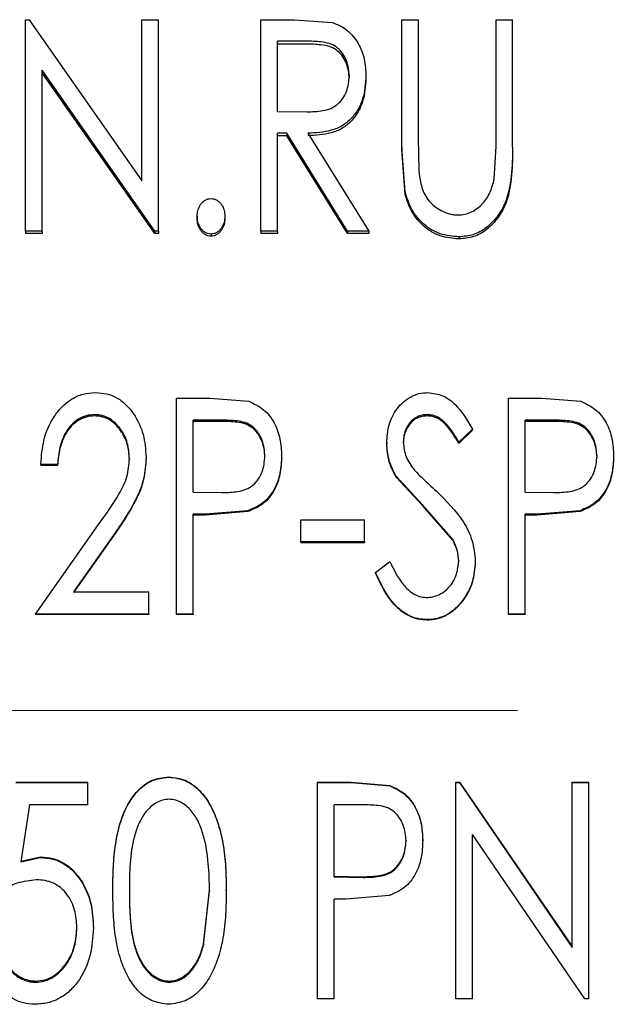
# Model space of a CAD drawing. Header units: millimetres. Extents: x 0 to 840, y 0 to 594.
# Tile 5 of 9: x 218 to 243, y 310 to 351. Entities that reach past the tile are written whole.
import ezdxf

# ---------------------------------------------------------------- set-up
doc = ezdxf.new("R2010")
doc.units = ezdxf.units.MM
doc.header["$LTSCALE"] = 2
doc.linetypes.add('CENTERX2', pattern=[20.32, 12.7, -2.54, 2.54, -2.54])

msp = doc.modelspace()

# ---------------------------------------------------------------- linework, layer by layer
at = {"color": 7, "linetype": 'Continuous', "lineweight": 25}
for p, q in [((218.114, 341.914), (218.114, 350.743)), ((218.114, 350.743), (218.26, 350.743)), ((218.26, 350.743), (222.96, 344.023)), ((222.96, 344.023), (222.96, 350.743)), ((222.96, 350.743), (223.652, 350.743)), ((223.652, 341.914), (223.652, 350.743)), ((227.922, 350.743), (229.319, 350.743)), ((227.922, 341.914), (227.922, 350.743)), ((229.319, 350.743), (230.9, 350.624)), ((233.806, 350.743), (234.499, 350.743)), ((233.806, 345.428), (233.806, 350.743)), ((234.499, 345.471), (234.499, 350.743)), ((237.729, 345.471), (237.729, 350.743)), ((237.729, 350.743), (238.422, 350.743)), ((238.422, 345.428), (238.422, 350.743)), ((229.867, 349.845), (228.614, 349.845)), ((228.614, 346.913), (228.614, 349.845)), ((229.867, 349.723), (228.614, 349.723)), ((223.496, 341.914), (218.806, 348.644)), ((218.806, 341.914), (218.806, 348.644)), ((223.496, 341.826), (218.806, 348.527)), ((231.614, 348.283), (231.614, 348.399)), ((232.306, 348.397), (232.306, 348.281)), ((228.614, 346.913), (229.838, 346.901)), ((229.003, 346.008), (228.614, 346.008)), ((228.614, 341.914), (228.614, 346.008)), ((229.003, 345.902), (228.614, 345.902)), ((229.003, 346.008), (229.003, 345.902)), ((231.54, 341.914), (229.003, 346.008)), ((231.54, 341.826), (229.003, 345.902)), ((229.885, 346.008), (232.422, 341.914)), ((234.499, 345.471), (234.499, 345.368)), ((237.657, 344.096), (237.729, 345.471)), ((233.934, 343.561), (233.806, 345.428)), ((233.806, 345.428), (233.806, 345.326)), ((233.934, 343.466), (233.806, 345.326)), ((238.422, 345.428), (238.422, 345.326)), ((233.934, 343.561), (233.934, 343.466)), ((225.268, 342.541), (225.268, 342.451)), ((226.422, 342.541), (226.422, 342.451)), ((218.806, 341.914), (218.114, 341.914)), ((218.114, 341.914), (218.114, 341.826)), ((218.806, 341.826), (218.114, 341.826)), ((218.806, 341.914), (218.806, 341.826)), ((223.496, 341.914), (223.496, 341.826)), ((223.652, 341.914), (223.496, 341.914)), ((223.652, 341.826), (223.496, 341.826)), ((223.652, 341.914), (223.652, 341.826)), ((225.845, 341.8), (225.845, 341.713)), ((228.614, 341.914), (227.922, 341.914)), ((227.922, 341.914), (227.922, 341.826)), ((228.614, 341.826), (227.922, 341.826)), ((228.614, 341.914), (228.614, 341.826)), ((231.54, 341.914), (231.54, 341.826)), ((232.422, 341.914), (231.54, 341.914)), ((232.422, 341.826), (231.54, 341.826)), ((232.422, 341.914), (232.422, 341.826)), ((236.184, 341.685), (236.184, 341.599)), ((224.402, 334.958), (225.8, 334.958)), ((224.402, 325.946), (224.402, 334.958)), ((225.8, 334.958), (227.422, 334.823)), ((238.249, 334.958), (239.646, 334.958)), ((238.249, 325.946), (238.249, 334.958)), ((239.646, 334.958), (241.268, 334.823)), ((220.991, 334.267), (220.991, 334.213)), ((226.353, 334.036), (225.095, 334.036)), ((225.095, 331.036), (225.095, 334.036)), ((226.353, 333.983), (225.095, 333.983)), ((234.857, 334.267), (234.857, 334.213)), ((240.199, 334.036), (238.941, 334.036)), ((238.941, 331.036), (238.941, 334.036)), ((240.199, 333.983), (238.941, 333.983)), ((236.749, 333.667), (236.181, 333.114)), ((236.749, 333.616), (236.181, 333.065)), ((236.749, 333.667), (236.749, 333.616)), ((233.864, 333.128), (233.864, 333.079)), ((233.172, 333.09), (233.172, 333.042)), ((236.181, 333.114), (236.181, 333.065)), ((222.441, 332.443), (222.441, 332.397)), ((223.133, 332.495), (223.133, 332.449)), ((228.095, 332.496), (228.095, 332.542)), ((228.787, 332.546), (228.787, 332.5)), ((241.941, 332.496), (241.941, 332.542)), ((242.633, 332.546), (242.633, 332.5)), ((219.441, 332.191), (218.749, 332.191)), ((218.749, 332.191), (218.749, 332.146)), ((219.441, 332.146), (218.749, 332.146)), ((219.441, 332.191), (219.441, 332.146)), ((234.684, 330.494), (233.556, 331.72)), ((233.556, 331.72), (233.556, 331.677)), ((234.684, 330.457), (233.556, 331.677)), ((225.095, 331.036), (226.299, 331.016)), ((238.941, 331.036), (240.145, 331.016)), ((227.386, 330.26), (225.598, 330.111)), ((227.386, 330.26), (227.386, 330.223)), ((235.925, 329.056), (234.684, 330.494)), ((235.925, 329.025), (234.684, 330.457)), ((241.232, 330.26), (239.444, 330.111)), ((241.232, 330.26), (241.232, 330.223)), ((225.598, 330.111), (225.095, 330.111)), ((225.095, 325.946), (225.095, 330.111)), ((225.598, 330.076), (225.095, 330.076)), ((227.386, 330.223), (225.598, 330.076)), ((229.595, 329.88), (232.249, 329.88)), ((229.595, 328.955), (229.595, 329.88)), ((232.249, 328.955), (232.249, 329.88)), ((239.444, 330.111), (238.941, 330.111)), ((238.941, 325.946), (238.941, 330.111)), ((239.444, 330.076), (238.941, 330.076)), ((241.232, 330.223), (239.444, 330.076)), ((218.518, 325.946), (221.155, 329.682)), ((221.777, 329.237), (220.108, 326.872)), ((221.777, 329.205), (220.108, 326.85)), ((235.925, 329.056), (235.925, 329.025)), ((229.595, 328.955), (229.595, 328.924)), ((232.249, 328.955), (229.595, 328.955)), ((232.249, 328.924), (229.595, 328.924)), ((232.249, 328.955), (232.249, 328.924)), ((232.71, 327.688), (233.301, 328.145)), ((236.172, 328.171), (236.172, 328.143)), ((236.864, 328.158), (236.864, 328.131)), ((232.71, 327.688), (232.71, 327.663)), ((220.108, 326.872), (223.249, 326.872)), ((223.249, 325.946), (223.249, 326.872)), ((218.518, 325.946), (218.518, 325.928)), ((223.249, 325.946), (218.518, 325.946)), ((223.249, 325.928), (218.518, 325.928)), ((223.249, 325.946), (223.249, 325.928)), ((225.095, 325.946), (224.402, 325.946)), ((224.402, 325.946), (224.402, 325.928)), ((225.095, 325.928), (224.402, 325.928)), ((225.095, 325.946), (225.095, 325.928)), ((238.249, 325.946), (238.249, 325.928)), ((238.941, 325.946), (238.249, 325.946)), ((238.941, 325.928), (238.249, 325.928)), ((238.941, 325.946), (238.941, 325.928)), ((234.852, 325.714), (234.852, 325.697)), ((224.076, 319.148), (224.076, 319.16)), ((217.71, 318.929), (220.71, 318.929)), ((217.71, 318.916), (220.71, 318.916)), ((220.71, 318.916), (220.71, 318.929)), ((220.71, 317.989), (220.71, 318.916)), ((230.287, 318.916), (230.287, 318.929)), ((230.287, 318.929), (231.684, 318.929)), ((230.287, 318.916), (231.684, 318.916)), ((230.287, 309.898), (230.287, 318.916)), ((231.684, 318.929), (233.307, 318.794)), ((231.684, 318.916), (233.307, 318.78)), ((233.307, 318.78), (233.307, 318.794)), ((236.056, 318.929), (236.202, 318.929)), ((236.056, 318.916), (236.056, 318.929)), ((236.056, 309.898), (236.056, 318.916)), ((236.056, 318.916), (236.202, 318.916)), ((236.202, 318.929), (240.902, 312.078)), ((236.202, 318.916), (236.202, 318.929)), ((236.202, 318.916), (240.902, 312.034)), ((240.902, 318.929), (241.595, 318.929)), ((240.902, 318.916), (240.902, 318.929)), ((240.902, 312.034), (240.902, 318.916)), ((240.902, 318.916), (241.595, 318.916)), ((241.595, 318.916), (241.595, 318.929)), ((241.595, 309.898), (241.595, 318.916)), ((218.271, 317.989), (217.907, 315.607)), ((220.71, 317.989), (218.271, 317.989)), ((232.238, 317.989), (230.979, 317.989)), ((230.979, 314.98), (230.979, 317.989)), ((241.438, 309.898), (236.749, 316.754)), ((236.749, 309.898), (236.749, 316.754)), ((233.979, 316.513), (233.979, 316.489)), ((234.672, 316.493), (234.672, 316.517)), ((217.907, 315.635), (218.734, 315.816)), ((217.907, 315.607), (218.734, 315.79)), ((218.734, 315.79), (218.734, 315.816)), ((230.979, 315.01), (232.184, 314.99)), ((230.979, 314.98), (232.184, 314.96)), ((221.749, 314.398), (221.749, 314.431)), ((222.441, 314.434), (222.441, 314.401)), ((225.535, 312.178), (225.787, 314.434)), ((225.535, 312.135), (225.787, 314.401)), ((225.787, 314.434), (225.787, 314.401)), ((226.479, 314.398), (226.479, 314.431)), ((231.482, 314.055), (230.979, 314.055)), ((230.979, 309.898), (230.979, 314.055)), ((233.271, 314.203), (231.482, 314.055)), ((220.249, 312.874), (220.249, 312.913)), ((220.941, 312.839), (220.941, 312.879)), ((225.535, 312.178), (225.535, 312.135)), ((218.521, 310.59), (218.521, 310.64)), ((224.098, 310.64), (224.098, 310.59)), ((230.979, 309.898), (230.287, 309.898)), ((236.749, 309.898), (236.056, 309.898)), ((241.595, 309.898), (241.438, 309.898))]:
    msp.add_line(p, q, dxfattribs=at)
at = {"color": 7, "linetype": 'CENTERX2', "lineweight": 18}
msp.add_line((401.191, 321.929), (47.611, 321.929), dxfattribs=at)
at = {"color": 7, "linetype": 'Continuous', "lineweight": 25}
for points, knots in [([(230.9, 350.624), (231.013, 350.584), (231.238, 350.504), (231.633, 350.234), (232.011, 349.769), (232.269, 349.101), (232.294, 348.632), (232.306, 348.397)], [0, 0, 0, 0, 0.126777, 0.252967, 0.502821, 0.751371, 1, 1, 1, 1]), ([(231.614, 348.399), (231.592, 348.615), (231.56, 348.939), (231.35, 349.32), (231.136, 349.569), (230.848, 349.737), (230.417, 349.832), (230.087, 349.84), (229.867, 349.845)], [0, 0, 0, 0, 0.246332, 0.370486, 0.495096, 0.620432, 0.746751, 1, 1, 1, 1]), ([(231.614, 348.283), (231.592, 348.498), (231.56, 348.821), (231.35, 349.201), (231.136, 349.448), (230.848, 349.616), (230.417, 349.71), (230.087, 349.718), (229.867, 349.723)], [0, 0, 0, 0, 0.24577, 0.369745, 0.494294, 0.619733, 0.746264, 1, 1, 1, 1]), ([(229.838, 346.901), (230.063, 346.906), (230.401, 346.914), (230.84, 347.024), (231.129, 347.199), (231.352, 347.448), (231.56, 347.843), (231.592, 348.176), (231.614, 348.399)], [0, 0, 0, 0, 0.252955, 0.379156, 0.504626, 0.627658, 0.751103, 1, 1, 1, 1]), ([(232.306, 348.397), (232.284, 348.075), (232.251, 347.592), (231.988, 347), (231.703, 346.603), (231.317, 346.297), (230.706, 346.047), (230.214, 346.023), (229.885, 346.008)], [0, 0, 0, 0, 0.24701, 0.371331, 0.4961, 0.621899, 0.74747, 1, 1, 1, 1]), ([(232.306, 348.281), (232.284, 347.961), (232.251, 347.479), (231.988, 346.89), (231.703, 346.495), (231.317, 346.19), (230.706, 345.942), (230.214, 345.918), (229.885, 345.902)], [0, 0, 0, 0, 0.2464906, 0.3706267, 0.4953144, 0.621102, 0.7469355, 1, 1, 1, 1]), ([(234.499, 345.471), (234.498, 345.275), (234.498, 345.066), (234.504, 344.774), (234.507, 344.578), (234.52, 344.394), (234.527, 344.293)], [0, 0, 0, 0, 0.499761, 0.530767, 0.743064, 1, 1, 1, 1]), ([(238.422, 345.428), (238.413, 345.024), (238.396, 344.216), (238.205, 343.197), (237.774, 342.498), (237.352, 342.05), (236.803, 341.736), (236.391, 341.702), (236.184, 341.685)], [0, 0, 0, 0, 0.249001, 0.49781, 0.622967, 0.748436, 0.874021, 1, 1, 1, 1]), ([(238.422, 345.326), (238.413, 344.923), (238.397, 344.119), (238.205, 343.104), (237.774, 342.408), (237.351, 341.961), (236.803, 341.65), (236.391, 341.616), (236.184, 341.599)], [0, 0, 0, 0, 0.248644, 0.497154, 0.622278, 0.747833, 0.873661, 1, 1, 1, 1]), ([(234.527, 344.293), (234.559, 344.08), (234.607, 343.761), (234.786, 343.368), (235.05, 343.025), (235.415, 342.776), (235.77, 342.643), (235.984, 342.604), (236.092, 342.6), (236.146, 342.598)], [0, 0, 0, 0, 0.248394, 0.373004, 0.497939, 0.747997, 0.873849, 0.936892, 1, 1, 1, 1]), ([(236.146, 342.598), (236.243, 342.604), (236.437, 342.617), (236.801, 342.754), (237.192, 343.048), (237.51, 343.54), (237.608, 343.911), (237.657, 344.096)], [0, 0, 0, 0, 0.126091, 0.251974, 0.501869, 0.751123, 1, 1, 1, 1]), ([(236.184, 341.685), (235.917, 341.708), (235.384, 341.753), (234.691, 342.185), (234.174, 342.804), (234.014, 343.309), (233.934, 343.561)], [0, 0, 0, 0, 0.251247, 0.501582, 0.751153, 1, 1, 1, 1]), ([(236.184, 341.599), (235.917, 341.622), (235.384, 341.667), (234.691, 342.096), (234.174, 342.712), (234.014, 343.215), (233.934, 343.466)], [0, 0, 0, 0, 0.251698, 0.502228, 0.751623, 1, 1, 1, 1]), ([(225.268, 342.541), (225.273, 342.628), (225.284, 342.801), (225.381, 343.002), (225.491, 343.136), (225.594, 343.218), (225.714, 343.271), (225.801, 343.278), (225.845, 343.282)], [0, 0, 0, 0, 0.248963, 0.497766, 0.629252, 0.748309, 0.873914, 1, 1, 1, 1]), ([(225.845, 343.282), (225.888, 343.278), (225.976, 343.271), (226.095, 343.218), (226.197, 343.136), (226.307, 343.001), (226.407, 342.801), (226.417, 342.628), (226.422, 342.541)], [0, 0, 0, 0, 0.126083, 0.251629, 0.371099, 0.502192, 0.751064, 1, 1, 1, 1]), ([(225.845, 341.8), (225.801, 341.803), (225.714, 341.81), (225.595, 341.865), (225.492, 341.946), (225.382, 342.081), (225.285, 342.281), (225.273, 342.454), (225.268, 342.541)], [0, 0, 0, 0, 0.125964, 0.251558, 0.371956, 0.502127, 0.751106, 1, 1, 1, 1]), ([(225.845, 341.713), (225.801, 341.716), (225.714, 341.723), (225.595, 341.778), (225.492, 341.859), (225.382, 341.993), (225.285, 342.192), (225.273, 342.365), (225.268, 342.451)], [0, 0, 0, 0, 0.126281, 0.252111, 0.372572, 0.502797, 0.751531, 1, 1, 1, 1]), ([(226.422, 342.541), (226.416, 342.454), (226.406, 342.281), (226.306, 342.082), (226.197, 341.947), (226.095, 341.865), (225.976, 341.81), (225.888, 341.803), (225.845, 341.8)], [0, 0, 0, 0, 0.248863, 0.497912, 0.627456, 0.748493, 0.87404, 1, 1, 1, 1]), ([(226.422, 342.451), (226.416, 342.365), (226.406, 342.192), (226.306, 341.994), (226.197, 341.86), (226.095, 341.778), (225.976, 341.723), (225.888, 341.716), (225.845, 341.713)], [0, 0, 0, 0, 0.248439, 0.497249, 0.62675, 0.74794, 0.873722, 1, 1, 1, 1]), ([(218.749, 332.191), (218.774, 332.539), (218.826, 333.234), (219.183, 334.05), (219.615, 334.597), (220.02, 334.93), (220.501, 335.151), (220.85, 335.175), (221.024, 335.188)], [0, 0, 0, 0, 0.250285, 0.499819, 0.626569, 0.749993, 0.874961, 1, 1, 1, 1]), ([(221.024, 335.188), (221.183, 335.178), (221.5, 335.157), (221.948, 334.974), (222.326, 334.678), (222.72, 334.18), (223.069, 333.449), (223.112, 332.813), (223.133, 332.495)], [0, 0, 0, 0, 0.1251466, 0.2501772, 0.3751893, 0.5003363, 0.7499366, 1, 1, 1, 1]), ([(233.172, 333.09), (233.19, 333.342), (233.226, 333.844), (233.507, 334.426), (233.849, 334.797), (234.159, 335.013), (234.512, 335.163), (234.764, 335.179), (234.89, 335.188)], [0, 0, 0, 0, 0.24999, 0.499436, 0.62453, 0.749657, 0.87477, 1, 1, 1, 1]), ([(234.89, 335.188), (235.101, 335.161), (235.523, 335.107), (236.215, 334.579), (236.535, 334.032), (236.749, 333.667)], [0, 0, 0, 0, 0.249338, 0.499236, 1, 1, 1, 1]), ([(227.422, 334.823), (227.639, 334.722), (228.073, 334.521), (228.508, 333.933), (228.754, 333.259), (228.776, 332.784), (228.787, 332.546)], [0, 0, 0, 0, 0.249272, 0.499144, 0.749271, 1, 1, 1, 1]), ([(241.268, 334.823), (241.485, 334.722), (241.919, 334.521), (242.354, 333.933), (242.6, 333.259), (242.622, 332.784), (242.633, 332.546)], [0, 0, 0, 0, 0.249272, 0.499142, 0.74927, 1, 1, 1, 1]), ([(220.991, 334.267), (220.871, 334.258), (220.632, 334.241), (220.298, 334.09), (220.023, 333.856), (219.731, 333.475), (219.512, 332.905), (219.465, 332.429), (219.441, 332.191)], [0, 0, 0, 0, 0.125005, 0.249922, 0.374883, 0.499964, 0.749634, 1, 1, 1, 1]), ([(220.991, 334.213), (220.871, 334.204), (220.632, 334.187), (220.299, 334.037), (220.023, 333.804), (219.731, 333.425), (219.512, 332.857), (219.465, 332.383), (219.441, 332.146)], [0, 0, 0, 0, 0.12533, 0.250493, 0.375565, 0.500638, 0.750038, 1, 1, 1, 1]), ([(222.441, 332.443), (222.426, 332.659), (222.395, 333.09), (222.147, 333.582), (221.872, 333.913), (221.615, 334.112), (221.315, 334.244), (221.099, 334.259), (220.991, 334.267)], [0, 0, 0, 0, 0.250055, 0.499628, 0.624846, 0.749931, 0.874884, 1, 1, 1, 1]), ([(222.441, 332.397), (222.426, 332.612), (222.395, 333.042), (222.147, 333.532), (221.871, 333.86), (221.615, 334.06), (221.364, 334.165), (221.153, 334.207), (221.045, 334.211), (220.991, 334.213)], [0, 0, 0, 0, 0.249559, 0.498828, 0.624019, 0.749191, 0.874352, 0.93716, 1, 1, 1, 1]), ([(228.095, 332.542), (228.073, 332.763), (228.041, 333.095), (227.835, 333.489), (227.624, 333.747), (227.337, 333.922), (226.905, 334.023), (226.574, 334.031), (226.353, 334.036)], [0, 0, 0, 0, 0.249348, 0.374503, 0.499502, 0.624286, 0.749451, 1, 1, 1, 1]), ([(228.095, 332.496), (228.073, 332.716), (228.041, 333.047), (227.835, 333.438), (227.624, 333.695), (227.337, 333.87), (226.904, 333.97), (226.574, 333.978), (226.353, 333.983)], [0, 0, 0, 0, 0.24879, 0.373761, 0.498694, 0.623578, 0.748956, 1, 1, 1, 1]), ([(234.857, 334.267), (234.787, 334.263), (234.646, 334.257), (234.446, 334.186), (234.267, 334.072), (234.069, 333.87), (233.934, 333.614), (233.873, 333.339), (233.867, 333.199), (233.864, 333.128)], [0, 0, 0, 0, 0.125266, 0.250291, 0.3727, 0.500423, 0.749582, 0.874718, 1, 1, 1, 1]), ([(234.857, 334.213), (234.787, 334.209), (234.646, 334.203), (234.446, 334.133), (234.267, 334.019), (234.07, 333.818), (233.934, 333.563), (233.873, 333.289), (233.867, 333.149), (233.864, 333.079)], [0, 0, 0, 0, 0.125563, 0.250832, 0.373343, 0.501129, 0.75004, 0.874958, 1, 1, 1, 1]), ([(236.181, 333.114), (236.025, 333.38), (235.792, 333.78), (235.378, 334.139), (235.088, 334.251), (234.934, 334.261), (234.857, 334.267)], [0, 0, 0, 0, 0.5005435, 0.7496916, 0.8747833, 1, 1, 1, 1]), ([(236.181, 333.065), (236.025, 333.33), (235.792, 333.728), (235.378, 334.086), (235.088, 334.197), (234.934, 334.208), (234.857, 334.213)], [0, 0, 0, 0, 0.50005, 0.749268, 0.874542, 1, 1, 1, 1]), ([(241.941, 332.542), (241.919, 332.763), (241.887, 333.095), (241.681, 333.489), (241.47, 333.747), (241.183, 333.922), (240.751, 334.023), (240.42, 334.031), (240.199, 334.036)], [0, 0, 0, 0, 0.2493467, 0.3745009, 0.4994995, 0.6242827, 0.7494472, 1, 1, 1, 1]), ([(241.941, 332.496), (241.919, 332.716), (241.887, 333.047), (241.681, 333.438), (241.47, 333.695), (241.183, 333.87), (240.751, 333.97), (240.42, 333.978), (240.199, 333.983)], [0, 0, 0, 0, 0.248789, 0.373759, 0.498692, 0.623574, 0.748952, 1, 1, 1, 1]), ([(233.864, 333.128), (233.886, 332.914), (233.93, 332.485), (234.188, 332.139), (234.316, 331.965)], [0, 0, 0, 0, 0.499328, 1, 1, 1, 1]), ([(233.556, 331.72), (233.444, 331.935), (233.22, 332.365), (233.188, 332.849), (233.172, 333.09)], [0, 0, 0, 0, 0.50018, 1, 1, 1, 1]), ([(233.556, 331.677), (233.444, 331.891), (233.22, 332.319), (233.188, 332.801), (233.172, 333.042)], [0, 0, 0, 0, 0.500331, 1, 1, 1, 1]), ([(221.155, 329.682), (221.458, 330.1), (221.911, 330.727), (222.382, 331.665), (222.421, 332.184), (222.441, 332.443)], [0, 0, 0, 0, 0.500777, 0.7505593, 1, 1, 1, 1]), ([(223.133, 332.495), (223.116, 332.195), (223.081, 331.595), (222.625, 330.472), (222.117, 329.731), (221.777, 329.237)], [0, 0, 0, 0, 0.249697, 0.499482, 1, 1, 1, 1]), ([(223.133, 332.449), (223.116, 332.151), (223.081, 331.553), (222.625, 330.434), (222.117, 329.697), (221.777, 329.205)], [0, 0, 0, 0, 0.249522, 0.499252, 1, 1, 1, 1]), ([(226.299, 331.016), (226.525, 331.022), (226.865, 331.031), (227.308, 331.136), (227.605, 331.311), (227.827, 331.571), (228.041, 331.974), (228.073, 332.315), (228.095, 332.542)], [0, 0, 0, 0, 0.250449, 0.375586, 0.500472, 0.625462, 0.750636, 1, 1, 1, 1]), ([(228.787, 332.546), (228.776, 332.306), (228.754, 331.825), (228.51, 331.138), (228.055, 330.547), (227.608, 330.355), (227.386, 330.26)], [0, 0, 0, 0, 0.249803, 0.499369, 0.751813, 1, 1, 1, 1]), ([(228.787, 332.5), (228.776, 332.26), (228.754, 331.782), (228.51, 331.097), (228.054, 330.509), (227.608, 330.318), (227.386, 330.223)], [0, 0, 0, 0, 0.249577, 0.499107, 0.751405, 1, 1, 1, 1]), ([(240.145, 331.016), (240.372, 331.022), (240.711, 331.031), (241.154, 331.136), (241.451, 331.311), (241.673, 331.571), (241.887, 331.974), (241.919, 332.315), (241.941, 332.542)], [0, 0, 0, 0, 0.250454, 0.375584, 0.50047, 0.625463, 0.750637, 1, 1, 1, 1]), ([(242.633, 332.546), (242.622, 332.306), (242.6, 331.825), (242.356, 331.138), (241.901, 330.547), (241.454, 330.355), (241.232, 330.26)], [0, 0, 0, 0, 0.249802, 0.49937, 0.751809, 1, 1, 1, 1]), ([(242.633, 332.5), (242.622, 332.26), (242.6, 331.782), (242.356, 331.097), (241.9, 330.509), (241.454, 330.318), (241.232, 330.223)], [0, 0, 0, 0, 0.249576, 0.499104, 0.751401, 1, 1, 1, 1]), ([(234.316, 331.965), (234.39, 331.887), (234.468, 331.804), (234.62, 331.653), (234.751, 331.526), (234.982, 331.31), (235.139, 331.164), (235.241, 331.068)], [0, 0, 0, 0, 0.2498907, 0.2637815, 0.4999075, 0.6753841, 1, 1, 1, 1]), ([(235.241, 331.068), (235.651, 330.666), (236.266, 330.062), (236.782, 329.016), (236.836, 328.444), (236.864, 328.158)], [0, 0, 0, 0, 0.499886, 0.749987, 1, 1, 1, 1]), ([(236.172, 328.171), (236.16, 328.326), (236.142, 328.559), (236.032, 328.851), (235.961, 328.988), (235.925, 329.056)], [0, 0, 0, 0, 0.499584, 0.749755, 1, 1, 1, 1]), ([(236.172, 328.143), (236.16, 328.298), (236.142, 328.53), (236.032, 328.82), (235.961, 328.957), (235.925, 329.025)], [0, 0, 0, 0, 0.4994304, 0.7496293, 1, 1, 1, 1]), ([(233.301, 328.145), (233.465, 327.803), (233.71, 327.291), (234.195, 326.831), (234.537, 326.663), (234.725, 326.648), (234.819, 326.64)], [0, 0, 0, 0, 0.500442, 0.750141, 0.875084, 1, 1, 1, 1]), ([(234.819, 326.64), (234.913, 326.646), (235.103, 326.658), (235.371, 326.76), (235.613, 326.912), (235.885, 327.176), (236.119, 327.603), (236.154, 327.981), (236.172, 328.171)], [0, 0, 0, 0, 0.1242912, 0.2501487, 0.3758366, 0.5003545, 0.7499484, 1, 1, 1, 1]), ([(236.864, 328.158), (236.841, 327.864), (236.796, 327.278), (236.439, 326.618), (236.055, 326.177), (235.7, 325.914), (235.358, 325.776), (235.071, 325.72), (234.925, 325.716), (234.852, 325.714)], [0, 0, 0, 0, 0.250063, 0.499809, 0.625037, 0.75006, 0.874917, 0.937444, 1, 1, 1, 1]), ([(236.864, 328.131), (236.841, 327.838), (236.796, 327.254), (236.439, 326.597), (236.055, 326.159), (235.7, 325.896), (235.358, 325.759), (235.071, 325.704), (234.925, 325.7), (234.852, 325.697)], [0, 0, 0, 0, 0.249621, 0.499132, 0.62437, 0.749517, 0.874612, 0.937288, 1, 1, 1, 1]), ([(234.852, 325.714), (234.723, 325.722), (234.464, 325.738), (233.975, 325.917), (233.251, 326.496), (232.927, 327.211), (232.71, 327.688)], [0, 0, 0, 0, 0.125106, 0.250238, 0.499712, 1, 1, 1, 1]), ([(234.852, 325.697), (234.723, 325.705), (234.464, 325.722), (233.976, 325.9), (233.252, 326.475), (232.927, 327.187), (232.71, 327.663)], [0, 0, 0, 0, 0.125362, 0.250696, 0.50029, 1, 1, 1, 1]), ([(221.749, 314.431), (221.753, 314.754), (221.761, 315.404), (221.848, 316.369), (222.036, 317.252), (222.303, 317.894), (222.562, 318.305), (222.789, 318.583), (223.052, 318.826), (223.366, 319.017), (223.714, 319.112), (223.955, 319.144), (224.076, 319.16)], [0, 0, 0, 0, 0.16663, 0.335486, 0.499068, 0.630604, 0.69112, 0.749117, 0.815653, 0.874747, 0.936757, 1, 1, 1, 1]), ([(224.076, 319.16), (224.198, 319.144), (224.44, 319.114), (224.791, 319.02), (225.109, 318.832), (225.462, 318.514), (225.825, 318.008), (226.146, 317.262), (226.361, 316.378), (226.465, 315.409), (226.475, 314.756), (226.479, 314.431)], [0, 0, 0, 0, 0.06322, 0.125271, 0.184627, 0.25093, 0.367979, 0.500819, 0.665188, 0.832883, 1, 1, 1, 1]), ([(221.749, 314.398), (221.753, 314.722), (221.761, 315.376), (221.848, 316.345), (222.036, 317.232), (222.303, 317.876), (222.562, 318.289), (222.789, 318.569), (223.052, 318.813), (223.366, 319.004), (223.714, 319.1), (223.955, 319.132), (224.076, 319.148)], [0, 0, 0, 0, 0.1668299, 0.3358782, 0.4996131, 0.6312212, 0.6917322, 0.749691, 0.8161566, 0.8751181, 0.9369521, 1, 1, 1, 1]), ([(224.076, 319.148), (224.198, 319.132), (224.44, 319.101), (224.791, 319.007), (225.11, 318.819), (225.462, 318.499), (225.825, 317.99), (226.146, 317.242), (226.361, 316.354), (226.465, 315.38), (226.475, 314.725), (226.479, 314.398)], [0, 0, 0, 0, 0.063026, 0.124902, 0.184122, 0.250355, 0.367359, 0.50027, 0.664789, 0.832675, 1, 1, 1, 1]), ([(233.307, 318.794), (233.523, 318.693), (233.957, 318.492), (234.393, 317.904), (234.638, 317.229), (234.661, 316.754), (234.672, 316.517)], [0, 0, 0, 0, 0.249345, 0.499333, 0.74947, 1, 1, 1, 1]), ([(233.307, 318.78), (233.524, 318.679), (233.958, 318.476), (234.393, 317.885), (234.638, 317.209), (234.661, 316.732), (234.672, 316.493)], [0, 0, 0, 0, 0.248867, 0.498778, 0.749134, 1, 1, 1, 1]), ([(224.098, 318.221), (224.003, 318.213), (223.813, 318.198), (223.465, 318.034), (223.105, 317.712), (222.821, 317.212), (222.453, 316.129), (222.446, 315.169), (222.441, 314.401)], [0, 0, 0, 0, 0.062405, 0.124782, 0.249416, 0.374444, 0.499724, 1, 1, 1, 1]), ([(225.787, 314.401), (225.765, 315.167), (225.736, 316.125), (225.366, 317.205), (225.087, 317.708), (224.729, 318.03), (224.383, 318.197), (224.193, 318.213), (224.098, 318.221)], [0, 0, 0, 0, 0.50012, 0.625964, 0.750528, 0.875208, 0.937592, 1, 1, 1, 1]), ([(233.979, 316.489), (233.958, 316.711), (233.925, 317.044), (233.719, 317.439), (233.509, 317.698), (233.221, 317.875), (232.789, 317.976), (232.458, 317.984), (232.238, 317.989)], [0, 0, 0, 0, 0.249759, 0.375098, 0.500196, 0.624917, 0.749895, 1, 1, 1, 1]), ([(232.184, 314.99), (232.41, 314.996), (232.749, 315.005), (233.192, 315.109), (233.49, 315.284), (233.712, 315.544), (233.926, 315.946), (233.958, 316.287), (233.979, 316.513)], [0, 0, 0, 0, 0.250671, 0.37589, 0.500801, 0.625726, 0.750798, 1, 1, 1, 1]), ([(232.184, 314.96), (232.41, 314.966), (232.749, 314.975), (233.193, 315.079), (233.49, 315.255), (233.712, 315.516), (233.926, 315.92), (233.958, 316.262), (233.979, 316.489)], [0, 0, 0, 0, 0.250181, 0.375188, 0.499996, 0.624981, 0.750236, 1, 1, 1, 1]), ([(234.672, 316.493), (234.661, 316.252), (234.639, 315.771), (234.395, 315.082), (233.939, 314.491), (233.492, 314.298), (233.271, 314.203)], [0, 0, 0, 0, 0.250158, 0.499819, 0.752104, 1, 1, 1, 1]), ([(218.734, 315.816), (218.905, 315.804), (219.247, 315.78), (219.726, 315.571), (220.126, 315.245), (220.545, 314.705), (220.887, 313.903), (220.923, 313.221), (220.941, 312.879)], [0, 0, 0, 0, 0.125193, 0.250299, 0.375896, 0.500694, 0.750143, 1, 1, 1, 1]), ([(218.734, 315.79), (218.905, 315.778), (219.247, 315.753), (219.726, 315.543), (220.126, 315.216), (220.545, 314.673), (220.887, 313.868), (220.923, 313.182), (220.941, 312.839)], [0, 0, 0, 0, 0.12487, 0.249728, 0.375208, 0.500013, 0.749725, 1, 1, 1, 1]), ([(218.559, 314.864), (218.29, 314.83), (217.75, 314.762), (217.262, 314.522), (217.018, 314.401)], [0, 0, 0, 0, 0.499137, 1, 1, 1, 1]), ([(220.249, 312.874), (220.234, 313.119), (220.204, 313.609), (219.926, 314.174), (219.591, 314.532), (219.279, 314.731), (218.926, 314.846), (218.682, 314.858), (218.559, 314.864)], [0, 0, 0, 0, 0.250175, 0.499572, 0.624743, 0.749836, 0.874872, 1, 1, 1, 1]), ([(224.076, 309.668), (223.955, 309.684), (223.714, 309.714), (223.366, 309.809), (223.051, 309.997), (222.704, 310.317), (222.351, 310.825), (222.045, 311.569), (221.849, 312.455), (221.762, 313.422), (221.753, 314.075), (221.749, 314.398)], [0, 0, 0, 0, 0.063157, 0.1251, 0.184343, 0.250578, 0.367291, 0.50018, 0.662983, 0.833754, 1, 1, 1, 1]), ([(222.441, 314.434), (222.445, 313.671), (222.45, 312.716), (222.818, 311.639), (223.106, 311.145), (223.466, 310.827), (223.813, 310.663), (224.003, 310.648), (224.098, 310.64)], [0, 0, 0, 0, 0.499927, 0.625003, 0.749926, 0.874698, 0.937317, 1, 1, 1, 1]), ([(222.441, 314.401), (222.445, 313.635), (222.45, 312.676), (222.818, 311.595), (223.106, 311.098), (223.466, 310.778), (223.813, 310.614), (224.003, 310.598), (224.098, 310.59)], [0, 0, 0, 0, 0.500427, 0.625572, 0.750476, 0.875066, 0.937521, 1, 1, 1, 1]), ([(226.479, 314.398), (226.474, 314.07), (226.464, 313.417), (226.364, 312.445), (226.151, 311.577), (225.834, 310.831), (225.471, 310.325), (225.107, 309.997), (224.789, 309.809), (224.44, 309.715), (224.198, 309.684), (224.076, 309.668)], [0, 0, 0, 0, 0.16799, 0.335417, 0.499844, 0.624678, 0.749455, 0.815839, 0.874902, 0.936857, 1, 1, 1, 1]), ([(220.941, 312.839), (220.915, 312.466), (220.864, 311.719), (220.483, 310.843), (220.015, 310.258), (219.566, 309.918), (219.041, 309.703), (218.667, 309.68), (218.48, 309.668)], [0, 0, 0, 0, 0.250213, 0.499897, 0.625949, 0.74997, 0.87477, 1, 1, 1, 1]), ([(218.521, 310.64), (218.654, 310.65), (218.918, 310.67), (219.283, 310.843), (219.589, 311.098), (219.92, 311.509), (220.201, 312.121), (220.233, 312.649), (220.249, 312.913)], [0, 0, 0, 0, 0.125287, 0.250478, 0.375657, 0.500843, 0.750174, 1, 1, 1, 1]), ([(218.521, 310.59), (218.654, 310.6), (218.918, 310.621), (219.283, 310.794), (219.589, 311.05), (219.92, 311.463), (220.201, 312.079), (220.233, 312.608), (220.249, 312.874)], [0, 0, 0, 0, 0.124967, 0.249921, 0.37499, 0.500177, 0.749756, 1, 1, 1, 1]), ([(218.48, 309.668), (218.327, 309.678), (218.022, 309.699), (217.592, 309.873), (217.222, 310.147), (216.82, 310.608), (216.467, 311.3), (216.373, 311.904), (216.325, 312.206)], [0, 0, 0, 0, 0.1250238, 0.2499573, 0.3753673, 0.5000905, 0.7497579, 1, 1, 1, 1]), ([(217.018, 312.248), (217.056, 312.051), (217.132, 311.656), (217.438, 311.124), (217.842, 310.806), (218.172, 310.683), (218.37, 310.645), (218.471, 310.641), (218.521, 310.64)], [0, 0, 0, 0, 0.250152, 0.499445, 0.748913, 0.874334, 0.937138, 1, 1, 1, 1]), ([(217.018, 312.206), (217.056, 312.007), (217.132, 311.612), (217.437, 311.077), (217.841, 310.758), (218.172, 310.634), (218.37, 310.596), (218.471, 310.592), (218.521, 310.59)], [0, 0, 0, 0, 0.2506, 0.500122, 0.749422, 0.874617, 0.937283, 1, 1, 1, 1]), ([(224.098, 310.64), (224.192, 310.647), (224.382, 310.661), (224.728, 310.823), (225.087, 311.14), (225.372, 311.636), (225.48, 311.998), (225.535, 312.178)], [0, 0, 0, 0, 0.125323, 0.250571, 0.499981, 0.749824, 1, 1, 1, 1]), ([(224.098, 310.59), (224.193, 310.597), (224.382, 310.611), (224.729, 310.774), (225.088, 311.093), (225.372, 311.592), (225.48, 311.954), (225.535, 312.135)], [0, 0, 0, 0, 0.125038, 0.250079, 0.49937, 0.749433, 1, 1, 1, 1])]:
    msp.add_open_spline(points, degree=3, knots=knots, dxfattribs=at)

doc.saveas('drawing.dxf')
